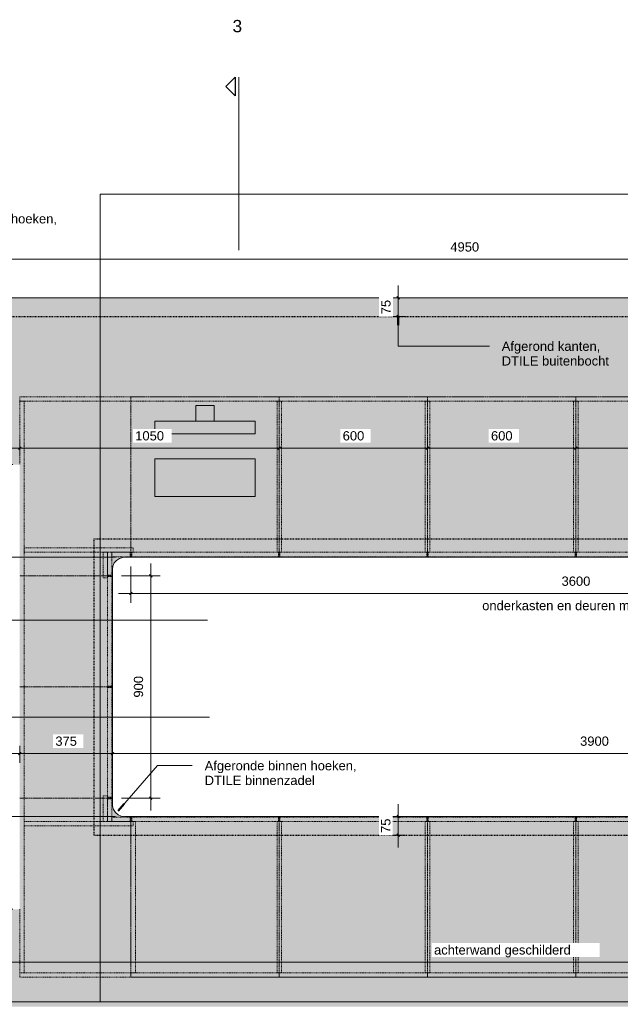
# Model space of a CAD drawing. Header units: millimetres. Extents: x 87779 to 155382, y -9103 to 37066.
# Tile 3 of 128: x 89383 to 91813, y 33072 to 37058. Entities that reach past the tile are written whole.
import ezdxf

# ---------------------------------------------------------------- set-up
doc = ezdxf.new("R2010")
doc.units = ezdxf.units.MM
for name, pattern in [('Dash Small', [6.35, 3.175, -3.175]), ('Dash xSmall', [4.7625, 2.38125, -2.38125]), ('Dash xxSmall', [3.175, 1.5875, -1.5875]), ('Overhead xxSmall', [2.579687, 1.5875, -0.992188])]:
    doc.linetypes.add(name, pattern=pattern)
for name, color, linetype, lineweight in [('_Hidden Lines_', 43, 'Dash xxSmall', 5), ('A----M-', 8, 'Continuous', 5), ('A----M--25', 8, 'Continuous', 5), ('A09-C--', 8, 'Continuous', 5), ('A09-C---1', 8, 'Continuous', 13), ('A09-C---2', 8, 'Continuous', 25), ('A09-NT--1', 7, 'Continuous', 13), ('A09-NT--2', 90, 'Continuous', 50), ('A09-NT--3', 210, 'Continuous', 13), ('A22-----1', 9, 'Continuous', 5), ('A79-Y--', 8, 'Continuous', 13), ('A99-----5', 1, 'Dash xSmall', 5), ('A99-----6', 1, 'Dash Small', 25), ('A99----O', 1, 'Overhead xxSmall', 18), ('Food Service Equipment-1', 10, 'Continuous', 5), ('Substrate 2-1', 7, 'Continuous', 18)]:
    doc.layers.add(name, color=color, linetype=linetype, lineweight=lineweight)
doc.styles.add('Arial', font='arial.ttf', dxfattribs={"height": 50})
doc.styles.add('Arial_1', font='arial.ttf', dxfattribs={"height": 37.5})
doc.dimstyles.new('TD_Diagonal_1_5_mm', dxfattribs={"dimscale": 304.8, "dimtxt": 38.259727, "dimasz": 0.032808, "dimexe": 0.123031, "dimexo": 0.123031, "dimgap": 0.065617, "dimtad": 1, "dimdec": 0, "dimzin": 0, "dimdsep": 46, "dimtxsty": 'Arial_1', "dimblk1": 'OBLIQUE', "dimblk2": 'OBLIQUE', "dimsah": 1, "dimcen": 0.09, "dimdle": 0.164042, "dimazin": 2, "dimtfac": 1, "dimtdec": 4, "dimtix": 1, "dimtmove": 0, "dimatfit": 3, "dimfxl": 1, "dimtvp": 1, "dimtfill": 1, "dimtolj": 1, "dimtzin": 0, "dimarcsym": 2})
doc.dimstyles.new('TD_Diagonal_1_5_mm_1', dxfattribs={"dimscale": 304.8, "dimtxt": 38.259727, "dimasz": 0.032808, "dimexe": 0.123031, "dimexo": 0.123031, "dimgap": 0.065617, "dimtad": 1, "dimdec": 0, "dimzin": 0, "dimdsep": 46, "dimtxsty": 'Arial_1', "dimblk1": 'OBLIQUE', "dimblk2": 'OBLIQUE', "dimsah": 1, "dimcen": 0.09, "dimdle": 0.164042, "dimazin": 2, "dimtfac": 1, "dimtdec": 4, "dimtix": 1, "dimtmove": 2, "dimatfit": 3, "dimfxl": 1, "dimtvp": 1, "dimtfill": 1, "dimtolj": 1, "dimtzin": 0, "dimarcsym": 2})

# ---------------------------------------------------------------- blocks, each defined once
blk = doc.blocks.new('712 Werkcafe Barista - 712 Werkcafe Barista-18415524-Werkcafe - Plan view')
at = {"layer": 'Food Service Equipment-1'}
for points in [[(89737.9, 35886.6), (93607.9, 35886.6), (93607.9, 35931.6), (88757.9, 35931.6), (88757.9, 35886.6), (89727.5, 35886.6)], [(89712.9, 34831.6), (89757.9, 34831.6), (89759.6, 34844.6), (89765.2, 34857.5), (89772.5, 34867), (89783.6, 34875.2), (89794.9, 34879.9), (89807.9, 34881.7), (89807.9, 34926.6), (89783.3, 34923.4), (89760.4, 34913.9), (89740.7, 34898.8), (89725.6, 34879.1), (89716.1, 34856.2), (89714.7, 34845.9)], [(91594.1, 34881.6), (93607.9, 34881.6), (93607.9, 34926.6), (89807.9, 34926.6), (89807.9, 34881.6), (91383.8, 34881.6)], [(89751.8, 33881.6), (89757.9, 33881.6), (89757.9, 34831.6), (89712.9, 34831.5), (89712.9, 33881.6), (89749.6, 33881.6)], [(89807.9, 33786.6), (89807.9, 33831.6), (89794.9, 33833.3), (89782, 33839), (89772.5, 33846.3), (89764.4, 33857), (89759.6, 33868.7), (89757.8, 33881.6), (89712.9, 33881.6), (89716.1, 33857), (89725.6, 33834.1), (89740.7, 33814.5), (89760.4, 33799.4), (89783.3, 33789.9), (89806.2, 33786.9)], [(90963.1, 33786.6), (93607.9, 33786.6), (93607.9, 33831.6), (89807.9, 33831.6), (89807.9, 33786.6), (90542.4, 33786.6)]]:
    blk.add_hatch(color=256, dxfattribs=at).paths.add_polyline_path(points)
h = blk.add_hatch(color=256, dxfattribs=at)
h.paths.add_polyline_path([(93612.9, 33081.6), (93612.7, 33782.9), (93612.2, 33784.1), (93611.4, 33785.2), (93610.4, 33786), (93609.2, 33786.5), (93607.9, 33786.6), (89806.2, 33786.9), (89783.3, 33789.9), (89760.4, 33799.4), (89740.7, 33814.5), (89725.6, 33834.1), (89716.1, 33857), (89712.9, 33881.6), (89712.9, 34831.6), (89716.1, 34856.2), (89725.6, 34879.1), (89740.7, 34898.8), (89760.4, 34913.9), (89783.3, 34923.4), (89807.9, 34926.6), (93609.2, 34926.8), (93610.4, 34927.3), (93611.6, 34928.3), (93612.2, 34929.1), (93612.7, 34930.3), (93612.9, 34931.6), (93612.6, 35883.2), (93612.2, 35884.1), (93611.4, 35885.2), (93610.4, 35886), (93609.2, 35886.5), (93607.9, 35886.6), (88756.6, 35886.5), (88755.4, 35886), (88754.3, 35885.2), (88753.1, 35883.2), (88753, 35882.9), (88752.9, 35881.6), (88752.9, 35256.6), (89382.9, 35256.6), (89382.9, 33456.6), (88752.9, 33456.6), (88752.9, 33081.6), (93487.2, 33081.6)])
h.paths.add_polyline_path([(89929.7, 35127.5), (89929.7, 35279.9), (90336.1, 35279.9), (90336.1, 35127.5), (90121.7, 35127.5)])
h.paths.add_polyline_path([(90169.8, 35381.6), (89929.7, 35381.6), (89929.7, 35432.2), (90095.9, 35432.2), (90095.9, 35495.7), (90169.8, 35495.7), (90169.8, 35432.2), (90336.1, 35432.2), (90336.1, 35381.6), (90221, 35381.6)])
h = blk.add_hatch(color=256, dxfattribs=at)
h.paths.add_polyline_path([(89929.7, 35127.5), (90336.1, 35127.5), (90336.1, 35279.9), (89929.7, 35279.9)])
h.paths.add_polyline_path([(90121.7, 35381.6), (90336.1, 35381.6), (90336.1, 35432.2), (90169.8, 35432.2), (90169.8, 35495.7), (90095.9, 35495.7), (90095.9, 35432.2), (89929.7, 35432.2), (89929.7, 35381.6)])
at = {"layer": '_Hidden Lines_'}
for p, q in [((89832.9, 34881.6), (89832.9, 35531.6)), ((93432.9, 35531.6), (89832.9, 35531.6)), ((90432.9, 35531.6), (90432.9, 34881.6)), ((91032.9, 35531.6), (91032.9, 34881.6)), ((91632.9, 35531.6), (91632.9, 34881.6)), ((89757.9, 34806.6), (89382.9, 34806.6)), ((89382.9, 34356.6), (89757.9, 34356.6)), ((89382.9, 33906.6), (89757.9, 33906.6)), ((89832.9, 33181.6), (89832.9, 33831.6)), ((90432.9, 33181.6), (90432.9, 33831.6)), ((91032.9, 33181.6), (91032.9, 33831.6)), ((91632.9, 33181.6), (91632.9, 33831.6)), ((93432.9, 33181.6), (89832.9, 33181.6))]:
    blk.add_line(p, q, dxfattribs=at)
at = {"layer": 'A79-Y--'}
for p, q in [((90169.8, 35495.7), (90095.9, 35495.7)), ((90095.9, 35495.7), (90095.9, 35432.2)), ((90169.8, 35432.2), (90169.8, 35495.7)), ((90095.9, 35432.2), (89929.7, 35432.2)), ((89929.7, 35432.2), (89929.7, 35381.6)), ((90095.9, 35432.2), (90169.8, 35432.2)), ((90336.1, 35432.2), (90169.8, 35432.2)), ((90336.1, 35381.6), (90336.1, 35432.2)), ((89929.7, 35381.6), (90336.1, 35381.6)), ((90336.1, 35279.9), (89929.7, 35279.9)), ((89929.7, 35279.9), (89929.7, 35127.5)), ((90336.1, 35127.5), (90336.1, 35279.9)), ((89929.7, 35127.5), (90336.1, 35127.5))]:
    blk.add_line(p, q, dxfattribs=at)
at = {"layer": 'Food Service Equipment-1'}
for p, q in [((93607.9, 35931.6), (88757.9, 35931.6)), ((89807.9, 34881.6), (93607.9, 34881.6)), ((89757.9, 33881.6), (89757.9, 34831.6)), ((93607.9, 33831.6), (89807.9, 33831.6))]:
    blk.add_line(p, q, dxfattribs=at)
at = {"layer": 'Food Service Equipment-1', "flags": 128}
for points in [[(89757.9, 34831.6), (89759.8, 34845.5), (89765.6, 34858.3), (89774.6, 34869), (89786.3, 34876.8), (89799.7, 34881), (89807.9, 34881.6)], [(89807.9, 33831.6), (89794, 33833.6), (89781.2, 33839.3), (89770.5, 33848.4), (89762.8, 33860.1), (89758.5, 33873.4), (89757.9, 33881.6)]]:
    blk.add_lwpolyline(points, dxfattribs=at)
blk = doc.blocks.new('Detail View - Detail - Detail Number-13476530-Werkcafe - Plan view')
at = {"layer": 'A09-C---2'}
for p, q in [((87999.8, 34641.9), (88037.3, 34679.4)), ((87999.8, 34641.9), (88074.8, 34641.9)), ((88074.8, 34641.9), (88037.3, 34679.4))]:
    blk.add_line(p, q, dxfattribs=at)
blk = doc.blocks.new('DIMBLOCK2-Werkcafe - Plan view')
at = {"layer": 'A----M--25'}
for p, q in [((89832.9, 34844.1), (89832.9, 34697.3)), ((89832.9, 34734.8), (89832.9, 34844.1)), ((93432.9, 34844.1), (93432.9, 34697.3)), ((93432.9, 34734.8), (93432.9, 34844.1)), ((93432.9, 34734.8), (89782.9, 34734.8))]:
    blk.add_line(p, q, dxfattribs=at)
at = {"layer": 'A----M--25', "lineweight": 35}
for p, q in [((89832.9, 34734.8), (89827.9, 34729.8)), ((89832.9, 34734.8), (89837.9, 34739.8)), ((93432.9, 34734.8), (93427.9, 34729.8)), ((93432.9, 34734.8), (93437.9, 34739.8))]:
    blk.add_line(p, q, dxfattribs=at)
at = {"layer": 'A----M--25', "color": 0, "char_height": 37.5, "attachment_point": 1, "line_spacing_factor": 0.941778, "style": 'Arial_1', "bg_fill": 3, "box_fill_scale": 1.25, "bg_fill_color": 256, "bg_fill_true_color": 13158600, "bg_fill_transparency": 0}
for s, insert, width in [('3600', (91575.2, 34803.5), 138.441), ('onderkasten en deuren multiplex', (91254.1, 34704.6), 909.051)]:
    blk.add_mtext(s, dxfattribs=dict(at, insert=insert, width=width))
blk = doc.blocks.new('_Oblique')
at = {"color": 0, "linetype": 'ByBlock', "lineweight": -2}
blk.add_line((-0.5, -0.5), (0.5, 0.5), dxfattribs=at)
blk = doc.blocks.new('DIMBLOCK3-Werkcafe - Plan view')
at = {"layer": 'A----M--25'}
for p, q in [((89913.3, 34856.6), (89913.3, 33856.6)), ((89795.4, 34806.6), (89950.8, 34806.6)), ((89913.3, 34806.6), (89795.4, 34806.6)), ((89795.4, 33906.6), (89950.8, 33906.6)), ((89913.3, 33906.6), (89795.4, 33906.6))]:
    blk.add_line(p, q, dxfattribs=at)
at = {"layer": 'A----M--25', "lineweight": 35}
for p, q in [((89913.3, 34806.6), (89908.3, 34811.6)), ((89913.3, 34806.6), (89918.3, 34801.6)), ((89913.3, 33906.6), (89908.3, 33911.6)), ((89913.3, 33906.6), (89918.3, 33901.6))]:
    blk.add_line(p, q, dxfattribs=at)
at = {"layer": 'A----M--25', "color": 0, "insert": (89844.6, 34313.4), "char_height": 37.5, "width": 103.831, "attachment_point": 1, "rotation": 90, "line_spacing_factor": 0.941778, "style": 'Arial_1', "bg_fill": 3, "box_fill_scale": 1.25, "bg_fill_color": 256, "bg_fill_true_color": 13158600, "bg_fill_transparency": 0}
blk.add_mtext('900', dxfattribs=at)
blk = doc.blocks.new('DIMBLOCK5-Werkcafe - Plan view')
at = {"layer": 'A----M--25'}
for p, q in [((88707.9, 35969.1), (88707.9, 36125.5)), ((93657.9, 35919.1), (93657.9, 36125.5)), ((93707.9, 36088), (88657.9, 36088)), ((88707.9, 36088), (88707.9, 35969.1)), ((93657.9, 36088), (93657.9, 35919.1))]:
    blk.add_line(p, q, dxfattribs=at)
at = {"layer": 'A----M--25', "lineweight": 35}
for p, q in [((88707.9, 36088), (88702.9, 36083)), ((88707.9, 36088), (88712.9, 36093)), ((93657.9, 36088), (93652.9, 36083)), ((93657.9, 36088), (93662.9, 36093))]:
    blk.add_line(p, q, dxfattribs=at)
at = {"layer": 'A----M--25', "color": 0, "insert": (91125.2, 36156.7), "char_height": 37.5, "width": 138.441, "attachment_point": 1, "line_spacing_factor": 0.941778, "style": 'Arial_1', "bg_fill": 3, "box_fill_scale": 1.25, "bg_fill_color": 256, "bg_fill_true_color": 13158600, "bg_fill_transparency": 0}
blk.add_mtext('4950', dxfattribs=at)
blk = doc.blocks.new('DIMBLOCK9-Werkcafe - Plan view')
at = {"layer": 'A----M--25'}
for p, q in [((93657.9, 33819.1), (93657.9, 34124.7)), ((89757.9, 34117.6), (89757.9, 34049.7)), ((89757.9, 34087.2), (89757.9, 34117.6)), ((93707.9, 34087.2), (89757.9, 34087.2)), ((93657.9, 34087.2), (93657.9, 33819.1))]:
    blk.add_line(p, q, dxfattribs=at)
at = {"layer": 'A----M--25', "lineweight": 35}
for p, q in [((89757.9, 34087.2), (89752.9, 34082.2)), ((89757.9, 34087.2), (89762.9, 34092.2)), ((93657.9, 34087.2), (93652.9, 34082.2)), ((93657.9, 34087.2), (93662.9, 34092.2))]:
    blk.add_line(p, q, dxfattribs=at)
at = {"layer": 'A----M--25', "color": 0, "insert": (91650.2, 34155.8), "char_height": 37.5, "width": 138.441, "attachment_point": 1, "line_spacing_factor": 0.941778, "style": 'Arial_1', "bg_fill": 3, "box_fill_scale": 1.25, "bg_fill_color": 256, "bg_fill_true_color": 13158600, "bg_fill_transparency": 0}
blk.add_mtext('3900', dxfattribs=at)
blk = doc.blocks.new('DIMBLOCK10-Werkcafe - Plan view')
at = {"layer": 'A----M--25', "lineweight": 35}
for p, q in [((89382.9, 34087.2), (89377.9, 34082.2)), ((89382.9, 34087.2), (89387.9, 34092.2)), ((89757.9, 34087.2), (89752.9, 34082.2)), ((89757.9, 34087.2), (89762.9, 34092.2))]:
    blk.add_line(p, q, dxfattribs=at)
at = {"layer": 'A----M--25'}
for p, q in [((89382.9, 34117.6), (89382.9, 34049.7)), ((89382.9, 34087.2), (89382.9, 34117.6)), ((89757.9, 34087.2), (89382.9, 34087.2)), ((89757.9, 34117.6), (89757.9, 34049.7)), ((89757.9, 34087.2), (89757.9, 34117.6))]:
    blk.add_line(p, q, dxfattribs=at)
at = {"layer": 'A----M--25', "color": 0, "insert": (89527.1, 34155.8), "char_height": 37.5, "width": 103.831, "attachment_point": 1, "line_spacing_factor": 0.941778, "style": 'Arial_1', "bg_fill": 3, "box_fill_scale": 1.25, "bg_fill_color": 256, "bg_fill_true_color": 13158600, "bg_fill_transparency": 0}
blk.add_mtext('375', dxfattribs=at)
blk = doc.blocks.new('DIMBLOCK11-Werkcafe - Plan view')
at = {"layer": 'A----M--25'}
for p, q in [((89382.9, 34087.2), (88507.9, 34087.2)), ((88557.9, 34117.6), (88557.9, 34049.7)), ((88557.9, 34087.2), (88557.9, 34117.6)), ((89382.9, 34117.6), (89382.9, 34049.7)), ((89382.9, 34087.2), (89382.9, 34117.6))]:
    blk.add_line(p, q, dxfattribs=at)
at = {"layer": 'A----M--25', "lineweight": 35}
for p, q in [((88557.9, 34087.2), (88552.9, 34082.2)), ((88557.9, 34087.2), (88562.9, 34092.2)), ((89382.9, 34087.2), (89377.9, 34082.2)), ((89382.9, 34087.2), (89387.9, 34092.2))]:
    blk.add_line(p, q, dxfattribs=at)
at = {"layer": 'A----M--25', "color": 0, "insert": (88927.1, 34155.8), "char_height": 37.5, "width": 103.831, "attachment_point": 1, "line_spacing_factor": 0.941778, "style": 'Arial_1', "bg_fill": 3, "box_fill_scale": 1.25, "bg_fill_color": 256, "bg_fill_true_color": 13158600, "bg_fill_transparency": 0}
blk.add_mtext('825', dxfattribs=at)
blk = doc.blocks.new('DIMBLOCK29-Werkcafe - Plan view')
at = {"layer": 'A----M--25'}
for p, q in [((88707.9, 33119.1), (88707.9, 33279.4)), ((93732.9, 33211.5), (93732.9, 33279.4)), ((88657.9, 33241.9), (93782.9, 33241.9)), ((88707.9, 33241.9), (88707.9, 33119.1)), ((93732.9, 33241.9), (93732.9, 33211.5))]:
    blk.add_line(p, q, dxfattribs=at)
at = {"layer": 'A----M--25', "lineweight": 35}
for p, q in [((88707.9, 33241.9), (88712.9, 33246.9)), ((93732.9, 33241.9), (93737.9, 33246.9)), ((88707.9, 33241.9), (88702.9, 33236.9)), ((93732.9, 33241.9), (93727.9, 33236.9))]:
    blk.add_line(p, q, dxfattribs=at)
at = {"layer": 'A----M--25', "color": 0, "insert": (91059.2, 33310.6), "char_height": 37.5, "width": 661.128, "attachment_point": 1, "line_spacing_factor": 0.941778, "style": 'Arial_1', "bg_fill": 3, "box_fill_scale": 1.25, "bg_fill_color": 256, "bg_fill_true_color": 13158600, "bg_fill_transparency": 0}
blk.add_mtext('achterwand geschilderd', dxfattribs=at)
blk = doc.blocks.new('DIMBLOCK31-Werkcafe - Plan view')
at = {"layer": 'A----M--25'}
for p, q in [((89770.4, 33831.6), (89287.3, 33831.6)), ((89324.8, 33406.6), (89324.8, 33831.6)), ((89324.8, 33831.6), (89770.4, 33831.6)), ((89355.2, 33456.6), (89287.3, 33456.6)), ((89324.8, 33456.6), (89355.2, 33456.6))]:
    blk.add_line(p, q, dxfattribs=at)
at = {"layer": 'A----M--25', "lineweight": 35}
for p, q in [((89324.8, 33831.6), (89319.8, 33836.6)), ((89324.8, 33831.6), (89329.8, 33826.6)), ((89324.8, 33456.6), (89319.8, 33461.6)), ((89324.8, 33456.6), (89329.8, 33451.6))]:
    blk.add_line(p, q, dxfattribs=at)
at = {"layer": 'A----M--25', "color": 0, "insert": (89256.1, 33600.9), "char_height": 37.5, "width": 103.831, "attachment_point": 1, "rotation": 90, "line_spacing_factor": 0.941778, "style": 'Arial_1', "bg_fill": 3, "box_fill_scale": 1.25, "bg_fill_color": 256, "bg_fill_true_color": 13158600, "bg_fill_transparency": 0}
blk.add_mtext('375', dxfattribs=at)
blk = doc.blocks.new('DIMBLOCK32-Werkcafe - Plan view')
at = {"layer": 'A----M--25'}
for p, q in [((89770.4, 34881.6), (89287.3, 34881.6)), ((89324.8, 33831.6), (89324.8, 34881.6)), ((89324.8, 34881.6), (89770.4, 34881.6)), ((89770.4, 33831.6), (89287.3, 33831.6)), ((89324.8, 33831.6), (89770.4, 33831.6))]:
    blk.add_line(p, q, dxfattribs=at)
at = {"layer": 'A----M--25', "lineweight": 35}
for p, q in [((89324.8, 34881.6), (89319.8, 34886.6)), ((89324.8, 34881.6), (89329.8, 34876.6)), ((89324.8, 33831.6), (89319.8, 33836.6)), ((89324.8, 33831.6), (89329.8, 33826.6))]:
    blk.add_line(p, q, dxfattribs=at)
at = {"layer": 'A----M--25', "color": 0, "insert": (89256.1, 34299), "char_height": 37.5, "width": 138.441, "attachment_point": 1, "rotation": 90, "line_spacing_factor": 0.941778, "style": 'Arial_1', "bg_fill": 3, "box_fill_scale": 1.25, "bg_fill_color": 256, "bg_fill_true_color": 13158600, "bg_fill_transparency": 0}
blk.add_mtext('1050', dxfattribs=at)
blk = doc.blocks.new('DIMBLOCK33-Werkcafe - Plan view')
at = {"layer": 'A----M--25'}
for p, q in [((89324.8, 34881.6), (89324.8, 35306.6)), ((89355.2, 35256.6), (89287.3, 35256.6)), ((89324.8, 35256.6), (89355.2, 35256.6)), ((89770.4, 34881.6), (89287.3, 34881.6)), ((89324.8, 34881.6), (89770.4, 34881.6))]:
    blk.add_line(p, q, dxfattribs=at)
at = {"layer": 'A----M--25', "lineweight": 35}
for p, q in [((89324.8, 35256.6), (89319.8, 35261.6)), ((89324.8, 35256.6), (89329.8, 35251.6)), ((89324.8, 34881.6), (89319.8, 34886.6)), ((89324.8, 34881.6), (89329.8, 34876.6))]:
    blk.add_line(p, q, dxfattribs=at)
at = {"layer": 'A----M--25', "color": 0, "insert": (89256.1, 35025.9), "char_height": 37.5, "width": 103.831, "attachment_point": 1, "rotation": 90, "line_spacing_factor": 0.941778, "style": 'Arial_1', "bg_fill": 3, "box_fill_scale": 1.25, "bg_fill_color": 256, "bg_fill_true_color": 13158600, "bg_fill_transparency": 0}
blk.add_mtext('375', dxfattribs=at)
blk = doc.blocks.new('DIMBLOCK36-Werkcafe - Plan view')
at = {"layer": 'A----M--25'}
for p, q in [((89382.9, 35292.9), (89382.9, 35360.8)), ((90432.9, 35292.9), (90432.9, 35360.8)), ((89332.9, 35323.3), (90432.9, 35323.3)), ((89382.9, 35323.3), (89382.9, 35292.9)), ((90432.9, 35323.3), (90432.9, 35292.9))]:
    blk.add_line(p, q, dxfattribs=at)
at = {"layer": 'A----M--25', "lineweight": 35}
for p, q in [((89382.9, 35323.3), (89377.9, 35318.3)), ((89382.9, 35323.3), (89387.9, 35328.3)), ((90432.9, 35323.3), (90427.9, 35318.3)), ((90432.9, 35323.3), (90437.9, 35328.3))]:
    blk.add_line(p, q, dxfattribs=at)
at = {"layer": 'A----M--25', "color": 0, "insert": (89850.2, 35392), "char_height": 37.5, "width": 138.441, "attachment_point": 1, "line_spacing_factor": 0.941778, "style": 'Arial_1', "bg_fill": 3, "box_fill_scale": 1.25, "bg_fill_color": 256, "bg_fill_true_color": 13158600, "bg_fill_transparency": 0}
blk.add_mtext('1050', dxfattribs=at)
blk = doc.blocks.new('DIMBLOCK37-Werkcafe - Plan view')
at = {"layer": 'A----M--25'}
for p, q in [((90432.9, 35292.9), (90432.9, 35360.8)), ((91032.9, 35292.9), (91032.9, 35360.8)), ((90432.9, 35323.3), (91032.9, 35323.3)), ((90432.9, 35323.3), (90432.9, 35292.9)), ((91032.9, 35323.3), (91032.9, 35292.9))]:
    blk.add_line(p, q, dxfattribs=at)
at = {"layer": 'A----M--25', "lineweight": 35}
for p, q in [((90432.9, 35323.3), (90427.9, 35318.3)), ((90432.9, 35323.3), (90437.9, 35328.3)), ((91032.9, 35323.3), (91027.9, 35318.3)), ((91032.9, 35323.3), (91037.9, 35328.3))]:
    blk.add_line(p, q, dxfattribs=at)
at = {"layer": 'A----M--25', "color": 0, "insert": (90689.6, 35392), "char_height": 37.5, "width": 103.831, "attachment_point": 1, "line_spacing_factor": 0.941778, "style": 'Arial_1', "bg_fill": 3, "box_fill_scale": 1.25, "bg_fill_color": 256, "bg_fill_true_color": 13158600, "bg_fill_transparency": 0}
blk.add_mtext('600', dxfattribs=at)
blk = doc.blocks.new('DIMBLOCK38-Werkcafe - Plan view')
at = {"layer": 'A----M--25'}
for p, q in [((91032.9, 35292.9), (91032.9, 35360.8)), ((91632.9, 35292.9), (91632.9, 35360.8)), ((91032.9, 35323.3), (91632.9, 35323.3)), ((91032.9, 35323.3), (91032.9, 35292.9)), ((91632.9, 35323.3), (91632.9, 35292.9))]:
    blk.add_line(p, q, dxfattribs=at)
at = {"layer": 'A----M--25', "lineweight": 35}
for p, q in [((91032.9, 35323.3), (91027.9, 35318.3)), ((91032.9, 35323.3), (91037.9, 35328.3)), ((91632.9, 35323.3), (91627.9, 35318.3)), ((91632.9, 35323.3), (91637.9, 35328.3))]:
    blk.add_line(p, q, dxfattribs=at)
at = {"layer": 'A----M--25', "color": 0, "insert": (91289.6, 35392), "char_height": 37.5, "width": 103.831, "attachment_point": 1, "line_spacing_factor": 0.941778, "style": 'Arial_1', "bg_fill": 3, "box_fill_scale": 1.25, "bg_fill_color": 256, "bg_fill_true_color": 13158600, "bg_fill_transparency": 0}
blk.add_mtext('600', dxfattribs=at)
blk = doc.blocks.new('DIMBLOCK39-Werkcafe - Plan view')
at = {"layer": 'A----M--25'}
for p, q in [((91632.9, 35292.9), (91632.9, 35360.8)), ((92232.9, 35292.9), (92232.9, 35360.8)), ((91632.9, 35323.3), (92232.9, 35323.3)), ((91632.9, 35323.3), (91632.9, 35292.9)), ((92232.9, 35323.3), (92232.9, 35292.9))]:
    blk.add_line(p, q, dxfattribs=at)
at = {"layer": 'A----M--25', "lineweight": 35}
for p, q in [((91632.9, 35323.3), (91627.9, 35318.3)), ((91632.9, 35323.3), (91637.9, 35328.3)), ((92232.9, 35323.3), (92227.9, 35318.3)), ((92232.9, 35323.3), (92237.9, 35328.3))]:
    blk.add_line(p, q, dxfattribs=at)
at = {"layer": 'A----M--25', "color": 0, "insert": (91889.6, 35392), "char_height": 37.5, "width": 103.831, "attachment_point": 1, "line_spacing_factor": 0.941778, "style": 'Arial_1', "bg_fill": 3, "box_fill_scale": 1.25, "bg_fill_color": 256, "bg_fill_true_color": 13158600, "bg_fill_transparency": 0}
blk.add_mtext('600', dxfattribs=at)
blk = doc.blocks.new('DIMBLOCK43-Werkcafe - Plan view')
at = {"layer": 'A----M--25'}
for p, q in [((90914.4, 35806.6), (90914.4, 35981.6)), ((90944.8, 35931.6), (90876.9, 35931.6)), ((90914.4, 35931.6), (90944.8, 35931.6)), ((90944.8, 35856.6), (90876.9, 35856.6)), ((90914.4, 35856.6), (90944.8, 35856.6))]:
    blk.add_line(p, q, dxfattribs=at)
at = {"layer": 'A----M--25', "lineweight": 35}
for p, q in [((90914.4, 35931.6), (90909.4, 35936.6)), ((90914.4, 35931.6), (90919.4, 35926.6)), ((90914.4, 35856.6), (90909.4, 35861.6)), ((90914.4, 35856.6), (90919.4, 35851.6))]:
    blk.add_line(p, q, dxfattribs=at)
at = {"layer": 'A----M--25', "color": 0, "insert": (90845.7, 35865.3), "char_height": 37.5, "width": 69.221, "attachment_point": 1, "rotation": 90, "line_spacing_factor": 0.941778, "style": 'Arial_1', "bg_fill": 3, "box_fill_scale": 1.25, "bg_fill_color": 256, "bg_fill_true_color": 13158600, "bg_fill_transparency": 0}
blk.add_mtext('75', dxfattribs=at)
blk = doc.blocks.new('DIMBLOCK44-Werkcafe - Plan view')
at = {"layer": 'A----M--25'}
for p, q in [((90914, 33706.6), (90914, 33881.6)), ((90995.4, 33831.6), (90876.5, 33831.6)), ((90914, 33831.6), (90995.4, 33831.6)), ((90944.4, 33756.6), (90876.5, 33756.6)), ((90914, 33756.6), (90944.4, 33756.6))]:
    blk.add_line(p, q, dxfattribs=at)
at = {"layer": 'A----M--25', "lineweight": 35}
for p, q in [((90914, 33831.6), (90909, 33836.6)), ((90914, 33831.6), (90919, 33826.6)), ((90914, 33756.6), (90909, 33761.6)), ((90914, 33756.6), (90919, 33751.6))]:
    blk.add_line(p, q, dxfattribs=at)
at = {"layer": 'A----M--25', "color": 0, "insert": (90845.3, 33765.3), "char_height": 37.5, "width": 69.221, "attachment_point": 1, "rotation": 90, "line_spacing_factor": 0.941778, "style": 'Arial_1', "bg_fill": 3, "box_fill_scale": 1.25, "bg_fill_color": 256, "bg_fill_true_color": 13158600, "bg_fill_transparency": 0}
blk.add_mtext('75', dxfattribs=at)

msp = doc.modelspace()

# ---------------------------------------------------------------- hatches: boundary and pattern name
at = {"layer": 'A22-----1'}
msp.add_hatch(color=256, dxfattribs=at).paths.add_polyline_path([(93612.9, 33061.6), (93732.9, 33061.6), (93732.9, 33081.6), (88707.9, 33081.6), (88707.9, 33061.6), (93563, 33061.6)])

# ---------------------------------------------------------------- linework, layer by layer
at = {"layer": 'A09-C---1'}
for p, q in [((90269.3, 36824.8), (90269.3, 36125.4)), ((87999.8, 34626.7), (90142.9, 34626.7)), ((88001.4, 34234.7), (90151.2, 34234.7))]:
    msp.add_line(p, q, dxfattribs=at)
at = {"layer": 'A09-NT--3'}
msp.add_line((90914.5, 35736), (91283.1, 35736), dxfattribs=at)
at = {"layer": 'A99-----5'}
for p, q in [((89382.9, 35531.6), (89382.9, 35513.6)), ((93432.9, 35531.6), (89382.9, 35531.6)), ((89382.9, 35513.6), (93432.9, 35513.6)), ((89400.9, 35513.6), (89382.9, 35513.6)), ((89382.9, 35513.6), (89382.9, 35256.6)), ((89400.9, 33199.6), (89400.9, 35513.6)), ((90441.9, 35513.6), (90423.9, 35513.6)), ((90423.9, 35513.6), (90423.9, 34901.6)), ((90441.9, 34901.6), (90441.9, 35513.6)), ((91041.9, 35513.6), (91023.9, 35513.6)), ((91023.9, 35513.6), (91023.9, 34901.6)), ((91041.9, 34901.6), (91041.9, 35513.6)), ((91641.9, 35513.6), (91623.9, 35513.6)), ((91623.9, 35513.6), (91623.9, 34901.6)), ((91641.9, 34901.6), (91641.9, 35513.6)), ((89841.9, 34919.6), (89400.9, 34919.6)), ((89400.9, 34919.6), (89400.9, 34901.6)), ((89400.9, 34901.6), (89841.9, 34901.6)), ((89737.9, 34901.6), (89719.9, 34901.6)), ((89719.9, 34901.6), (89719.9, 34797.6)), ((89755.9, 34901.6), (89737.9, 34901.6)), ((89737.9, 34901.6), (89737.9, 34809.6)), ((89737.9, 34797.6), (89737.9, 34901.6)), ((89829.9, 34901.6), (89755.9, 34901.6)), ((89755.9, 34901.6), (89755.9, 34883.6)), ((89755.9, 34809.6), (89755.9, 34901.6)), ((89755.9, 34883.6), (89829.9, 34883.6)), ((89829.9, 34883.6), (89829.9, 34901.6)), ((90429.9, 34901.6), (89835.9, 34901.6)), ((89835.9, 34901.6), (89835.9, 34883.6)), ((89835.9, 34883.6), (90429.9, 34883.6)), ((89841.9, 34901.6), (89841.9, 34919.6)), ((90423.9, 34901.6), (90441.9, 34901.6)), ((90429.9, 34883.6), (90429.9, 34901.6)), ((91029.9, 34901.6), (90435.9, 34901.6)), ((90435.9, 34901.6), (90435.9, 34883.6)), ((90435.9, 34883.6), (91029.9, 34883.6)), ((91023.9, 34901.6), (91041.9, 34901.6)), ((91029.9, 34883.6), (91029.9, 34901.6)), ((91629.9, 34901.6), (91035.9, 34901.6)), ((91035.9, 34901.6), (91035.9, 34883.6)), ((91035.9, 34883.6), (91629.9, 34883.6)), ((91623.9, 34901.6), (91641.9, 34901.6)), ((91629.9, 34883.6), (91629.9, 34901.6)), ((92229.9, 34901.6), (91635.9, 34901.6)), ((91635.9, 34901.6), (91635.9, 34883.6)), ((91635.9, 34883.6), (92229.9, 34883.6)), ((89737.9, 34809.6), (89755.9, 34809.6)), ((89755.9, 34803.6), (89737.9, 34803.6)), ((89737.9, 34803.6), (89737.9, 34359.6)), ((89755.9, 34359.6), (89755.9, 34803.6)), ((89719.9, 34797.6), (89737.9, 34797.6)), ((89737.9, 34359.6), (89755.9, 34359.6)), ((89755.9, 34353.6), (89737.9, 34353.6)), ((89737.9, 34353.6), (89737.9, 33909.6)), ((89755.9, 33909.6), (89755.9, 34353.6)), ((89737.9, 33915.6), (89719.9, 33915.6)), ((89719.9, 33915.6), (89719.9, 33811.6)), ((89737.9, 33811.6), (89737.9, 33915.6)), ((89737.9, 33909.6), (89755.9, 33909.6)), ((89755.9, 33903.6), (89737.9, 33903.6)), ((89737.9, 33903.6), (89737.9, 33811.6)), ((89755.9, 33811.6), (89755.9, 33903.6)), ((89841.9, 33811.6), (89400.9, 33811.6)), ((89400.9, 33811.6), (89400.9, 33793.6)), ((89719.9, 33811.6), (89737.9, 33811.6)), ((89737.9, 33811.6), (89755.9, 33811.6)), ((89755.9, 33829.6), (89755.9, 33811.6)), ((89829.9, 33829.6), (89755.9, 33829.6)), ((89755.9, 33811.6), (89829.9, 33811.6)), ((89829.9, 33811.6), (89829.9, 33829.6)), ((89850.9, 33811.6), (89832.9, 33811.6)), ((89832.9, 33811.6), (89832.9, 33199.6)), ((90429.9, 33829.6), (89835.9, 33829.6)), ((89835.9, 33829.6), (89835.9, 33811.6)), ((89835.9, 33811.6), (90429.9, 33811.6)), ((89841.9, 33793.6), (89841.9, 33811.6)), ((89850.9, 33199.6), (89850.9, 33811.6)), ((90441.9, 33811.6), (90423.9, 33811.6)), ((90423.9, 33811.6), (90423.9, 33199.6)), ((90429.9, 33811.6), (90429.9, 33829.6)), ((91029.9, 33829.6), (90435.9, 33829.6)), ((90435.9, 33829.6), (90435.9, 33811.6)), ((90435.9, 33811.6), (91029.9, 33811.6)), ((90441.9, 33199.6), (90441.9, 33811.6)), ((91041.9, 33811.6), (91023.9, 33811.6)), ((91023.9, 33811.6), (91023.9, 33199.6)), ((91029.9, 33811.6), (91029.9, 33829.6)), ((91629.9, 33829.6), (91035.9, 33829.6)), ((91035.9, 33829.6), (91035.9, 33811.6)), ((91035.9, 33811.6), (91629.9, 33811.6)), ((91041.9, 33199.6), (91041.9, 33811.6)), ((91641.9, 33811.6), (91623.9, 33811.6)), ((91623.9, 33811.6), (91623.9, 33199.6)), ((91629.9, 33811.6), (91629.9, 33829.6)), ((92229.9, 33829.6), (91635.9, 33829.6)), ((91635.9, 33829.6), (91635.9, 33811.6)), ((91635.9, 33811.6), (92229.9, 33811.6)), ((91641.9, 33199.6), (91641.9, 33811.6)), ((89400.9, 33793.6), (89841.9, 33793.6)), ((89382.9, 33456.6), (89382.9, 33199.6)), ((89382.9, 33199.6), (89400.9, 33199.6)), ((93432.9, 33199.6), (89382.9, 33199.6)), ((89382.9, 33199.6), (89382.9, 33181.6)), ((89382.9, 33181.6), (93432.9, 33181.6)), ((89832.9, 33199.6), (89850.9, 33199.6)), ((90423.9, 33199.6), (90441.9, 33199.6)), ((91023.9, 33199.6), (91041.9, 33199.6)), ((91623.9, 33199.6), (91641.9, 33199.6))]:
    msp.add_line(p, q, dxfattribs=at)
at = {"layer": 'A99-----6'}
for p, q in [((88707.9, 35856.6), (93657.9, 35856.6)), ((89682.9, 34956.6), (93657.9, 34956.6)), ((89682.9, 34956.6), (89682.9, 33756.6)), ((89682.9, 33756.6), (93657.9, 33756.6))]:
    msp.add_line(p, q, dxfattribs=at)
at = {"layer": 'A99----O'}
for p in [(100882.9, 36351), (89707.9, 33081.6)]:
    msp.add_line(p, (89707.9, 36351), dxfattribs=at)
at = {"layer": 'Substrate 2-1'}
msp.add_line((93732.9, 33081.6), (88707.9, 33081.6), dxfattribs=at)

# ---------------------------------------------------------------- block references
at = {"layer": 'A09-C---2', "extrusion": (0, 0, -1), "rotation": 270.0000000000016}
msp.add_blockref('Detail View - Detail - Detail Number-13476530-Werkcafe - Plan view', (-124896, 124824.6), dxfattribs=at)
at = {"layer": 'Food Service Equipment-1'}
msp.add_blockref('712 Werkcafe Barista - 712 Werkcafe Barista-18415524-Werkcafe - Plan view', (0, 0), dxfattribs=at)

# ---------------------------------------------------------------- texts
at = {"layer": 'A09-C--', "insert": (90244, 37057), "char_height": 50, "width": 48.101, "attachment_point": 1, "style": 'Arial'}
msp.add_mtext('3', dxfattribs=at)
at = {"layer": 'A09-NT--1', "char_height": 37.5, "attachment_point": 1, "style": 'Arial_1'}
for s, insert, width in [('Afgeronde buiten hoeken,', (88933.7, 36270.7), 723.523), ('Afgerond kanten,', (91333.1, 35754.7), 483.017), ('DTILE buitenbocht', (91333.1, 35695.2), 525.105)]:
    msp.add_mtext(s, dxfattribs=dict(at, insert=insert, width=width))

# ---------------------------------------------------------------- next in the draw order: dimensions: what is measured, and where the dimension line sits
at = {"layer": 'A----M-'}
dim = msp.add_linear_dim(base=(88707.9, 36088), p1=(93657.9, 35881.6), p2=(88707.9, 35931.6), dimstyle='TD_Diagonal_1_5_mm', override={"dimpost": '<>', "dimfxl": 4950.252519}, dxfattribs=at)
dim.commit()
dim.dimension.update_dxf_attribs({"geometry": 'DIMBLOCK5-Werkcafe - Plan view', "text_midpoint": (91182.9, 36127.2)})
dim = msp.add_linear_dim(base=(89832.9, 34734.8), p1=(93432.9, 34881.6), p2=(89832.9, 34881.6), text='<>\\Xonderkasten en deuren multiplex', dimstyle='TD_Diagonal_1_5_mm', override={"dimpost": '<>', "dimfxl": 3600}, dxfattribs=at)
dim.commit()
dim.dimension.update_dxf_attribs({"geometry": 'DIMBLOCK2-Werkcafe - Plan view', "text_midpoint": (91632.9, 34734.8)})
dim = msp.add_linear_dim(base=(93732.9, 33241.9), p1=(88707.9, 33081.6), p2=(93732.9, 33249), text='achterwand geschilderd', dimstyle='TD_Diagonal_1_5_mm_1', override={"dimpost": '<>', "dimfxl": 5027.786349}, dxfattribs=at)
dim.commit()
dim.dimension.update_dxf_attribs({"geometry": 'DIMBLOCK29-Werkcafe - Plan view', "text_midpoint": (91389.8, 33285.6), "dimtype": 160, "text_rotation": 360})

# ---------------------------------------------------------------- next in the draw order: dimensions: what is measured, and where the dimension line sits
for base, p1, p2, override, picture, middle in [((90914.4, 35931.6), (90907.3, 35856.6), (90907.3, 35931.6), {"dimpost": '<>', "dimfxl": 75}, 'DIMBLOCK43-Werkcafe - Plan view', (90875.3, 35894.1)), ((89913.3, 33906.6), (89757.9, 34806.6), (89757.9, 33906.6), {"dimpost": '<>', "dimfxl": 900}, 'DIMBLOCK3-Werkcafe - Plan view', (89874.1, 34356.6))]:
    dim = msp.add_linear_dim(base=base, p1=p1, p2=p2, angle=90, dimstyle='TD_Diagonal_1_5_mm', override=override, dxfattribs=at)
    dim.commit()
    dim.dimension.update_dxf_attribs({"geometry": picture, "text_midpoint": middle})

# ---------------------------------------------------------------- next in the draw order: linework, layer by layer
at = {"layer": 'A09-NT--2'}
msp.add_line((90914.5, 35858.4), (90914.5, 35820.9), dxfattribs=at)
at = {"layer": 'A09-NT--3'}
msp.add_line((90914.5, 35858.4), (90914.5, 35736), dxfattribs=at)

# ---------------------------------------------------------------- next in the draw order: dimensions: what is measured, and where the dimension line sits
at = {"layer": 'A----M-'}
dim = msp.add_linear_dim(base=(89757.9, 34087.2), p1=(93657.9, 33781.6), p2=(89757.9, 34080.1), angle=0, dimstyle='TD_Diagonal_1_5_mm', override={"dimpost": '<>', "dimfxl": 3911.403532}, dxfattribs=at)
dim.commit()
dim.dimension.update_dxf_attribs({"geometry": 'DIMBLOCK9-Werkcafe - Plan view', "text_midpoint": (91707.9, 34126.3)})

# ---------------------------------------------------------------- next in the draw order: linework, layer by layer
at = {"layer": 'A09-NT--3'}
msp.add_line((89940.6, 34037.8), (90081.3, 34037.8), dxfattribs=at)

# ---------------------------------------------------------------- next in the draw order: texts
at = {"layer": 'A09-NT--1', "char_height": 37.5, "attachment_point": 1, "style": 'Arial_1'}
for s, insert, width in [('Afgeronde binnen hoeken,', (90131.3, 34056.5), 741.561), ('DTILE binnenzadel', (90131.3, 33997), 535.126)]:
    msp.add_mtext(s, dxfattribs=dict(at, insert=insert, width=width))

# ---------------------------------------------------------------- next in the draw order: dimensions: what is measured, and where the dimension line sits
at = {"layer": 'A----M-'}
dim = msp.add_linear_dim(base=(89382.9, 34087.2), p1=(89757.9, 34080.1), p2=(89382.9, 34080.1), dimstyle='TD_Diagonal_1_5_mm', override={"dimpost": '<>', "dimfxl": 375}, dxfattribs=at)
dim.commit()
dim.dimension.update_dxf_attribs({"geometry": 'DIMBLOCK10-Werkcafe - Plan view', "text_midpoint": (89570.4, 34126.3)})
for base, p1, p2, override, picture, middle in [((90914, 33831.6), (90906.9, 33756.6), (91032.9, 33831.6), {"dimpost": '<>', "dimfxl": 146.565525}, 'DIMBLOCK44-Werkcafe - Plan view', (90874.9, 33794.1)), ((89324.8, 33831.6), (89317.7, 33456.6), (89807.9, 33831.6), {"dimpost": '<>', "dimfxl": 617.167828}, 'DIMBLOCK31-Werkcafe - Plan view', (89285.6, 33644.1))]:
    dim = msp.add_linear_dim(base=base, p1=p1, p2=p2, angle=90, dimstyle='TD_Diagonal_1_5_mm', override=override, dxfattribs=at)
    dim.commit()
    dim.dimension.update_dxf_attribs({"geometry": picture, "text_midpoint": middle})

# ---------------------------------------------------------------- next in the draw order: dimensions: what is measured, and where the dimension line sits
dim = msp.add_linear_dim(base=(88557.9, 34087.2), p1=(89382.9, 34080.1), p2=(88557.9, 34080.1), angle=0, dimstyle='TD_Diagonal_1_5_mm', override={"dimpost": '<>', "dimfxl": 825}, dxfattribs=at)
dim.commit()
dim.dimension.update_dxf_attribs({"geometry": 'DIMBLOCK11-Werkcafe - Plan view', "text_midpoint": (88970.4, 34126.3)})

# ---------------------------------------------------------------- next in the draw order: dimensions: what is measured, and where the dimension line sits
dim = msp.add_linear_dim(base=(89324.8, 34881.6), p1=(89807.9, 33831.6), p2=(89807.9, 34881.6), angle=90, dimstyle='TD_Diagonal_1_5_mm', override={"dimpost": '<>', "dimfxl": 1050}, dxfattribs=at)
dim.commit()
dim.dimension.update_dxf_attribs({"geometry": 'DIMBLOCK32-Werkcafe - Plan view', "text_midpoint": (89285.6, 34356.6)})

# ---------------------------------------------------------------- next in the draw order: linework, layer by layer
at = {"layer": 'A09-NT--2'}
msp.add_line((89780.7, 33854.4), (89805.3, 33882.7), dxfattribs=at)
at = {"layer": 'A09-NT--3'}
msp.add_line((89780.7, 33854.4), (89940.6, 34037.8), dxfattribs=at)

# ---------------------------------------------------------------- next in the draw order: dimensions: what is measured, and where the dimension line sits
at = {"layer": 'A----M-'}
dim = msp.add_linear_dim(base=(89324.8, 35256.6), p1=(89807.9, 34881.6), p2=(89317.7, 35256.6), angle=90, dimstyle='TD_Diagonal_1_5_mm', override={"dimpost": '<>', "dimfxl": 617.167828}, dxfattribs=at)
dim.commit()
dim.dimension.update_dxf_attribs({"geometry": 'DIMBLOCK33-Werkcafe - Plan view', "text_midpoint": (89285.6, 35069.1)})

# ---------------------------------------------------------------- next in the draw order: dimensions: what is measured, and where the dimension line sits
dim = msp.add_linear_dim(base=(90432.9, 35323.3), p1=(89382.9, 35330.4), p2=(90432.9, 35330.4), dimstyle='TD_Diagonal_1_5_mm', override={"dimpost": '<>', "dimfxl": 1050}, dxfattribs=at)
dim.commit()
dim.dimension.update_dxf_attribs({"geometry": 'DIMBLOCK36-Werkcafe - Plan view', "text_midpoint": (89907.9, 35362.5)})

# ---------------------------------------------------------------- next in the draw order: dimensions: what is measured, and where the dimension line sits
dim = msp.add_linear_dim(base=(91032.9, 35323.3), p1=(90432.9, 35330.4), p2=(91032.9, 35330.4), dimstyle='TD_Diagonal_1_5_mm', override={"dimpost": '<>', "dimfxl": 600}, dxfattribs=at)
dim.commit()
dim.dimension.update_dxf_attribs({"geometry": 'DIMBLOCK37-Werkcafe - Plan view', "text_midpoint": (90732.9, 35362.5)})

# ---------------------------------------------------------------- next in the draw order: dimensions: what is measured, and where the dimension line sits
dim = msp.add_linear_dim(base=(91632.9, 35323.3), p1=(91032.9, 35330.4), p2=(91632.9, 35330.4), dimstyle='TD_Diagonal_1_5_mm', override={"dimpost": '<>', "dimfxl": 600}, dxfattribs=at)
dim.commit()
dim.dimension.update_dxf_attribs({"geometry": 'DIMBLOCK38-Werkcafe - Plan view', "text_midpoint": (91332.9, 35362.5)})

# ---------------------------------------------------------------- next in the draw order: dimensions: what is measured, and where the dimension line sits
dim = msp.add_linear_dim(base=(92232.9, 35323.3), p1=(91632.9, 35330.4), p2=(92232.9, 35330.4), dimstyle='TD_Diagonal_1_5_mm', override={"dimpost": '<>', "dimfxl": 600}, dxfattribs=at)
dim.commit()
dim.dimension.update_dxf_attribs({"geometry": 'DIMBLOCK39-Werkcafe - Plan view', "text_midpoint": (91932.9, 35362.5)})

doc.saveas('drawing.dxf')
